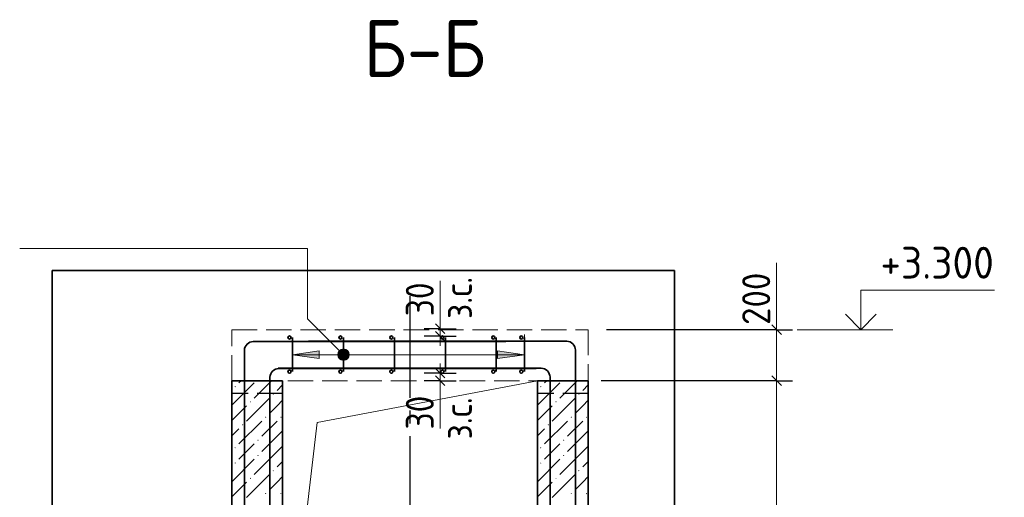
# Model space of a CAD drawing. Header units: millimetres. Extents: x 0 to 50400, y 0 to 35640.
# Tile 7 of 25: x 13184 to 22462, y 10628 to 15129. Entities that reach past the tile are written whole.
import ezdxf

# ---------------------------------------------------------------- set-up
doc = ezdxf.new("R2010")
doc.units = ezdxf.units.MM
doc.linetypes.add('______2', pattern=[324, 240, -84])
doc.linetypes.add('______5', pattern=[1320, 960, -120, 120, -120])
for name, color, linetype, lineweight in [('Standard', 7, 'Continuous', 25), ('Высотные отметки', 7, 'Continuous', 25), ('ЖБ Перекрытие верхний уровень', 7, 'Continuous', 35), ('ЖБ Стена верхний уровень', 7, 'Continuous', 35), ('Заголовок чертежа', 7, 'Continuous', 25), ('Общий02', 7, 'Continuous', 18), ('Позиционная метка линия выноска', 7, 'Continuous', 13), ('Размерная линия_ общее', 7, 'Continuous', 13)]:
    doc.layers.add(name, color=color, linetype=linetype, lineweight=lineweight)
for name, color, linetype, true_color in [('Оси', 7, '______5', 0x656565), ('Стена ДОП П-обр. неравн', 7, 'Continuous', 0xa0a0a0), ('Стена фоновая арматура Х1', 7, '______2', 0xa0a0a0)]:
    doc.layers.add(name, color=color, linetype=linetype, true_color=true_color)
doc.layers.add('Размерная выноска', color=7, linetype='Continuous')
doc.styles.add('ISOCPEUR', font='txt')

msp = doc.modelspace()

# ---------------------------------------------------------------- hatches: boundary and pattern name
at = {"layer": 'ЖБ Стена верхний уровень', "linetype": 'Continuous', "lineweight": 18, "transparency": 33554687}
for points in [[(15207.4, 11670.8), (15213.4, 11676.8), (15219.4, 11670.8), (15213.4, 11664.8)], [(15567.4, 11598.8), (15573.4, 11604.8), (15579.4, 11598.8), (15573.4, 11592.8)], [(15567.4, 11598.8), (15573.4, 11604.8), (15579.4, 11598.8), (15573.4, 11592.8)], [(18087.4, 11670.8), (18093.4, 11676.8), (18099.4, 11670.8), (18093.4, 11664.8)], [(18447.4, 11598.8), (18453.4, 11604.8), (18459.4, 11598.8), (18453.4, 11592.8)], [(18447.4, 11598.8), (18453.4, 11604.8), (18459.4, 11598.8), (18453.4, 11592.8)], [(15351.4, 11526.8), (15357.4, 11532.8), (15363.4, 11526.8), (15357.4, 11520.8)], [(15351.4, 11526.8), (15357.4, 11532.8), (15363.4, 11526.8), (15357.4, 11520.8)], [(18231.4, 11526.8), (18237.4, 11532.8), (18243.4, 11526.8), (18237.4, 11520.8)], [(18231.4, 11526.8), (18237.4, 11532.8), (18243.4, 11526.8), (18237.4, 11520.8)], [(15495.4, 11382.8), (15501.4, 11388.8), (15507.4, 11382.8), (15501.4, 11376.8)], [(15495.4, 11382.8), (15501.4, 11388.8), (15507.4, 11382.8), (15501.4, 11376.8)], [(15639.4, 11382.8), (15645.4, 11388.8), (15651.4, 11382.8), (15645.4, 11376.8)], [(15639.4, 11382.8), (15645.4, 11388.8), (15651.4, 11382.8), (15645.4, 11376.8)], [(18375.4, 11382.8), (18381.4, 11388.8), (18387.4, 11382.8), (18381.4, 11376.8)], [(18375.4, 11382.8), (18381.4, 11388.8), (18387.4, 11382.8), (18381.4, 11376.8)], [(18519.4, 11382.8), (18525.4, 11388.8), (18531.4, 11382.8), (18525.4, 11376.8)], [(18519.4, 11382.8), (18525.4, 11388.8), (18531.4, 11382.8), (18525.4, 11376.8)], [(15279.4, 11310.8), (15285.4, 11316.8), (15291.4, 11310.8), (15285.4, 11304.8)], [(15279.4, 11310.8), (15285.4, 11316.8), (15291.4, 11310.8), (15285.4, 11304.8)], [(18159.4, 11310.8), (18165.4, 11316.8), (18171.4, 11310.8), (18165.4, 11304.8)], [(18159.4, 11310.8), (18165.4, 11316.8), (18171.4, 11310.8), (18165.4, 11304.8)], [(15423.4, 11166.8), (15429.4, 11172.8), (15435.4, 11166.8), (15429.4, 11160.8)], [(15423.4, 11166.8), (15429.4, 11172.8), (15435.4, 11166.8), (15429.4, 11160.8)], [(18303.4, 11166.8), (18309.4, 11172.8), (18315.4, 11166.8), (18309.4, 11160.8)], [(18303.4, 11166.8), (18309.4, 11172.8), (18315.4, 11166.8), (18309.4, 11160.8)], [(15207.4, 11094.8), (15213.4, 11100.8), (15219.4, 11094.8), (15213.4, 11088.8)], [(15207.4, 11094.8), (15213.4, 11100.8), (15219.4, 11094.8), (15213.4, 11088.8)], [(18087.4, 11094.8), (18093.4, 11100.8), (18099.4, 11094.8), (18093.4, 11088.8)], [(18087.4, 11094.8), (18093.4, 11100.8), (18099.4, 11094.8), (18093.4, 11088.8)], [(15207.4, 10950.8), (15213.4, 10956.8), (15219.4, 10950.8), (15213.4, 10944.8)], [(15207.4, 10950.8), (15213.4, 10956.8), (15219.4, 10950.8), (15213.4, 10944.8)], [(15423.4, 11022.8), (15429.4, 11028.8), (15435.4, 11022.8), (15429.4, 11016.8)], [(15423.4, 11022.8), (15429.4, 11028.8), (15435.4, 11022.8), (15429.4, 11016.8)], [(18087.4, 10950.8), (18093.4, 10956.8), (18099.4, 10950.8), (18093.4, 10944.8)], [(18087.4, 10950.8), (18093.4, 10956.8), (18099.4, 10950.8), (18093.4, 10944.8)], [(18303.4, 11022.8), (18309.4, 11028.8), (18315.4, 11022.8), (18309.4, 11016.8)], [(18303.4, 11022.8), (18309.4, 11028.8), (18315.4, 11022.8), (18309.4, 11016.8)], [(15567.4, 10878.8), (15573.4, 10884.8), (15579.4, 10878.8), (15573.4, 10872.8)], [(15567.4, 10878.8), (15573.4, 10884.8), (15579.4, 10878.8), (15573.4, 10872.8)], [(18447.4, 10878.8), (18453.4, 10884.8), (18459.4, 10878.8), (18453.4, 10872.8)], [(18447.4, 10878.8), (18453.4, 10884.8), (18459.4, 10878.8), (18453.4, 10872.8)], [(15351.4, 10806.8), (15357.4, 10812.8), (15363.4, 10806.8), (15357.4, 10800.8)], [(15351.4, 10806.8), (15357.4, 10812.8), (15363.4, 10806.8), (15357.4, 10800.8)], [(18231.4, 10806.8), (18237.4, 10812.8), (18243.4, 10806.8), (18237.4, 10800.8)], [(18231.4, 10806.8), (18237.4, 10812.8), (18243.4, 10806.8), (18237.4, 10800.8)], [(15495.4, 10662.8), (15501.4, 10668.8), (15507.4, 10662.8), (15501.4, 10656.8)], [(15495.4, 10662.8), (15501.4, 10668.8), (15507.4, 10662.8), (15501.4, 10656.8)], [(15639.4, 10662.8), (15645.4, 10668.8), (15651.4, 10662.8), (15645.4, 10656.8)], [(15639.4, 10662.8), (15645.4, 10668.8), (15651.4, 10662.8), (15645.4, 10656.8)], [(18375.4, 10662.8), (18381.4, 10668.8), (18387.4, 10662.8), (18381.4, 10656.8)], [(18375.4, 10662.8), (18381.4, 10668.8), (18387.4, 10662.8), (18381.4, 10656.8)], [(18519.4, 10662.8), (18525.4, 10668.8), (18531.4, 10662.8), (18525.4, 10656.8)], [(18519.4, 10662.8), (18525.4, 10668.8), (18531.4, 10662.8), (18525.4, 10656.8)]]:
    msp.add_hatch(color=7, dxfattribs=at).paths.add_polyline_path(points, flags=16)
at = {"layer": 'Общий02', "linetype": 'Continuous', "lineweight": 13, "transparency": 33554687}
msp.add_hatch(color=7, dxfattribs=at).paths.add_polyline_path([(16007, 12008.1), (15755, 11972.1), (16007, 11936.1)])
msp.add_hatch(color=7, dxfattribs=at).paths.add_polyline_path([(17687, 12008.1), (17939, 11972.1), (17687, 11936.1)], flags=16)
at = {"layer": 'Позиционная метка линия выноска', "linetype": 'Continuous', "lineweight": 13, "transparency": 33554687}
for points in [[(16196.8, 11933.9), (16248.8, 12024), (16183.1, 11958.3)], [(16183.1, 11958.3), (16248.8, 12024), (16221.3, 12024)], [(16183.1, 11958.3), (16221.3, 12024), (16183.1, 11985.8)], [(16183.1, 11985.8), (16221.3, 12024), (16196.8, 12010.2)], [(16196.8, 11933.9), (16273.2, 12010.2), (16248.8, 12024)], [(16221.3, 11920.1), (16273.2, 12010.2), (16196.8, 11933.9)], [(16221.3, 11920.1), (16287, 11985.8), (16273.2, 12010.2)], [(16248.8, 11920.1), (16287, 11985.8), (16221.3, 11920.1)], [(16248.8, 11920.1), (16287, 11958.3), (16287, 11985.8)], [(16287, 11958.3), (16248.8, 11920.1), (16273.2, 11933.9)]]:
    msp.add_hatch(color=7, dxfattribs=at).paths.add_polyline_path(points)

# ---------------------------------------------------------------- linework, layer by layer
at = {"layer": 'Standard', "color": 7, "linetype": 'Continuous', "lineweight": 25, "transparency": 33554687}
for p, q in [((17101.1, 12262.1), (17191.1, 12172.1)), ((17101.1, 12191.2), (17191.1, 12101.2)), ((17191.1, 11752.9), (17101.1, 11842.9)), ((17191.1, 11682), (17101.1, 11772.1))]:
    msp.add_line(p, q, dxfattribs=at)
at = {"layer": 'Standard', "color": 7, "linetype": 'Continuous', "lineweight": 13, "transparency": 33554687}
for p, q in [((17146.1, 12217.1), (17146.1, 12307.1)), ((17146.1, 12146.2), (17146.1, 12056.2)), ((17146.1, 11797.9), (17146.1, 11887.9)), ((17146.1, 11727.1), (17146.1, 11797.9)), ((17146.1, 11727.1), (17146.1, 11637))]:
    msp.add_line(p, q, dxfattribs=at)
at = {"layer": 'Standard', "color": 7, "linetype": 'Continuous', "lineweight": -3, "transparency": 33554687}
for p, q in [((17146.1, 12217.1), (16996.1, 12217.1)), ((17146.1, 12217.1), (17296.1, 12217.1)), ((17146.1, 12146.2), (16996.1, 12146.2)), ((17146.1, 12146.2), (17296.1, 12146.2)), ((17146.1, 11797.9), (16996.1, 11797.9)), ((17146.1, 11797.9), (17296.1, 11797.9)), ((17146.1, 11727.1), (16996.1, 11727.1)), ((17146.1, 11727.1), (17296.1, 11727.1))]:
    msp.add_line(p, q, dxfattribs=at)
at = {"layer": 'Standard', "color": 254, "linetype": 'Continuous', "lineweight": 35, "true_color": 0xc4c4ff, "transparency": 33554687}
msp.add_lwpolyline([(13491.2, 2110.6), (19353, 2110.6), (19353, 12765.1), (13491.2, 12765.1), (13491.2, 2110.6)], dxfattribs=at)
at = {"layer": 'Standard', "color": 7, "linetype": 'Continuous', "lineweight": 13, "transparency": 33554687}
msp.add_lwpolyline([(17146.1, 12217.1), (17146.1, 12198.7), (17146.1, 12198.7), (17146.1, 12146.2)], dxfattribs=at)
at = {"layer": 'Высотные отметки', "color": 7, "linetype": 'Continuous', "lineweight": 35, "transparency": 33554687}
for q in [(20964.7, 12352.5), (20964.7, 12352.5), (21255.5, 12352.5), (21255.5, 12352.5)]:
    msp.add_line((21110.1, 12207.1), q, dxfattribs=at)
at = {"layer": 'Высотные отметки', "color": 7, "linetype": 'Continuous', "lineweight": 13, "transparency": 33554687}
msp.add_line((20510.1, 12207.1), (21410.1, 12207.1), dxfattribs=at)
msp.add_line((20510.1, 12207.1), (21410.1, 12207.1), dxfattribs=at)
msp.add_lwpolyline([(21110.1, 12207.1), (21110.1, 12579.1), (22370.1, 12579.1)], dxfattribs=at)
msp.add_lwpolyline([(21110.1, 12207.1), (21110.1, 12579.1), (22370.1, 12579.1)], dxfattribs=at)
at = {"layer": 'ЖБ Перекрытие верхний уровень', "color": 7, "linetype": '______2', "lineweight": 18, "transparency": 33554687}
for p, q in [((15181.4, 11727.1), (15181.4, 12207.1)), ((15181.4, 12207.1), (18541.4, 12207.1)), ((18541.4, 12207.1), (18541.4, 11727.1)), ((18541.4, 11727.1), (15181.4, 11727.1))]:
    msp.add_line(p, q, dxfattribs=at)
at = {"layer": 'ЖБ Стена верхний уровень', "color": 7, "linetype": 'Continuous', "lineweight": 35, "transparency": 33554687}
for p, q in [((15181.4, 11727.1), (15181.4, 3903.1)), ((15661.4, 11727.1), (15181.4, 11727.1)), ((15661.4, 3903.1), (15661.4, 11727.1)), ((18061.4, 11727.1), (18061.4, 3903.1)), ((18541.4, 11727.1), (18061.4, 11727.1)), ((18541.4, 3903.1), (18541.4, 11727.1)), ((15181.4, 11607.1), (15181.4, 2350.6)), ((15661.4, 2350.6), (15661.4, 11607.1)), ((18061.4, 11607.1), (18061.4, 2350.6)), ((18541.4, 2350.6), (18541.4, 11607.1))]:
    msp.add_line(p, q, dxfattribs=at)
at = {"layer": 'ЖБ Стена верхний уровень', "color": 251, "linetype": 'Continuous', "lineweight": 18, "true_color": 0x494949, "transparency": 33554687}
for p, q in [((15393.4, 11706.8), (15181.4, 11494.9)), ((15249.4, 11706.8), (15269.6, 11727.1)), ((15557.6, 11727.1), (15393.4, 11562.8)), ((18273.4, 11706.8), (18061.4, 11494.9)), ((18129.4, 11706.8), (18149.6, 11727.1)), ((18437.6, 11727.1), (18273.4, 11562.8)), ((15293.6, 11607.1), (15181.4, 11494.9)), ((15437.6, 11607.1), (15393.4, 11562.8)), ((15661.4, 11686.9), (15609.4, 11634.8)), ((18173.6, 11607.1), (18061.4, 11494.9)), ((18317.6, 11607.1), (18273.4, 11562.8)), ((18541.4, 11686.9), (18489.4, 11634.8)), ((15537.4, 11562.8), (15321.4, 11346.8)), ((15537.4, 11562.8), (15321.4, 11346.8)), ((15609.4, 11490.8), (15661.4, 11542.9)), ((15609.4, 11490.8), (15661.4, 11542.9)), ((18417.4, 11562.8), (18201.4, 11346.8)), ((18417.4, 11562.8), (18201.4, 11346.8)), ((18489.4, 11490.8), (18541.4, 11542.9)), ((18489.4, 11490.8), (18541.4, 11542.9)), ((15321.4, 11490.8), (15181.4, 11350.9)), ((15321.4, 11490.8), (15181.4, 11350.9)), ((15537.4, 11418.8), (15609.4, 11490.8)), ((15537.4, 11418.8), (15609.4, 11490.8)), ((18201.4, 11490.8), (18061.4, 11350.9)), ((18201.4, 11490.8), (18061.4, 11350.9)), ((18417.4, 11418.8), (18489.4, 11490.8)), ((18417.4, 11418.8), (18489.4, 11490.8)), ((15465.4, 11346.8), (15249.4, 11130.8)), ((15465.4, 11346.8), (15249.4, 11130.8)), ((15609.4, 11346.8), (15465.4, 11202.8)), ((15609.4, 11346.8), (15465.4, 11202.8)), ((18345.4, 11346.8), (18129.4, 11130.8)), ((18345.4, 11346.8), (18129.4, 11130.8)), ((18489.4, 11346.8), (18345.4, 11202.8)), ((18489.4, 11346.8), (18345.4, 11202.8)), ((15181.4, 11206.9), (15249.4, 11274.8)), ((15181.4, 11206.9), (15249.4, 11274.8)), ((15609.4, 11202.8), (15661.4, 11254.9)), ((15609.4, 11202.8), (15661.4, 11254.9)), ((18061.4, 11206.9), (18129.4, 11274.8)), ((18061.4, 11206.9), (18129.4, 11274.8)), ((18489.4, 11202.8), (18541.4, 11254.9)), ((18489.4, 11202.8), (18541.4, 11254.9)), ((15609.4, 11202.8), (15465.4, 11058.8)), ((15609.4, 11202.8), (15465.4, 11058.8)), ((18489.4, 11202.8), (18345.4, 11058.8)), ((18489.4, 11202.8), (18345.4, 11058.8)), ((15249.4, 10986.8), (15321.4, 11058.8)), ((15249.4, 10986.8), (15321.4, 11058.8)), ((15321.4, 11058.8), (15393.4, 11130.8)), ((15321.4, 11058.8), (15393.4, 11130.8)), ((15609.4, 11058.8), (15393.4, 10842.8)), ((15609.4, 11058.8), (15393.4, 10842.8)), ((15661.4, 11110.9), (15609.4, 11058.8)), ((15661.4, 11110.9), (15609.4, 11058.8)), ((18129.4, 10986.8), (18201.4, 11058.8)), ((18129.4, 10986.8), (18201.4, 11058.8)), ((18201.4, 11058.8), (18273.4, 11130.8)), ((18201.4, 11058.8), (18273.4, 11130.8)), ((18489.4, 11058.8), (18273.4, 10842.8)), ((18489.4, 11058.8), (18273.4, 10842.8)), ((18541.4, 11110.9), (18489.4, 11058.8)), ((18541.4, 11110.9), (18489.4, 11058.8)), ((15393.4, 10986.8), (15181.4, 10774.9)), ((15393.4, 10986.8), (15181.4, 10774.9)), ((15661.4, 10966.9), (15609.4, 10914.8)), ((15661.4, 10966.9), (15609.4, 10914.8)), ((18273.4, 10986.8), (18061.4, 10774.9)), ((18273.4, 10986.8), (18061.4, 10774.9)), ((18541.4, 10966.9), (18489.4, 10914.8)), ((18541.4, 10966.9), (18489.4, 10914.8)), ((15321.4, 10770.8), (15181.4, 10630.9)), ((15321.4, 10770.8), (15181.4, 10630.9)), ((15537.4, 10842.8), (15321.4, 10626.8)), ((15537.4, 10842.8), (15321.4, 10626.8)), ((15537.4, 10698.8), (15609.4, 10770.8)), ((15537.4, 10698.8), (15609.4, 10770.8)), ((15609.4, 10770.8), (15661.4, 10822.9)), ((15609.4, 10770.8), (15661.4, 10822.9)), ((18201.4, 10770.8), (18061.4, 10630.9)), ((18201.4, 10770.8), (18061.4, 10630.9)), ((18417.4, 10842.8), (18201.4, 10626.8)), ((18417.4, 10842.8), (18201.4, 10626.8)), ((18417.4, 10698.8), (18489.4, 10770.8)), ((18417.4, 10698.8), (18489.4, 10770.8)), ((18489.4, 10770.8), (18541.4, 10822.9)), ((18489.4, 10770.8), (18541.4, 10822.9))]:
    msp.add_line(p, q, dxfattribs=at)
at = {"layer": 'ЖБ Стена верхний уровень', "color": 253, "linetype": '______2', "lineweight": -3, "true_color": 0xababab, "transparency": 33554687}
for p, q in [((15661.4, 11727.1), (15661.4, 11727.1)), ((18541.4, 11727.1), (18541.4, 11727.1)), ((15661.4, 11607.1), (15181.4, 11607.1)), ((15661.4, 11607.1), (15661.4, 11607.1)), ((18541.4, 11607.1), (18061.4, 11607.1)), ((18541.4, 11607.1), (18541.4, 11607.1))]:
    msp.add_line(p, q, dxfattribs=at)
at = {"layer": 'Общий02', "color": 251, "linetype": 'Continuous', "lineweight": 13, "true_color": 0x494949, "transparency": 33554687}
for p, q in [((17939, 11861.3), (17939, 12161.3)), ((15755, 11822.1), (15755, 12122.1)), ((16007, 12008.1), (15755, 11972.1)), ((17939, 11972.1), (15755, 11972.1)), ((15755, 11972.1), (15755, 11972.1)), ((15755, 11972.1), (15755, 11972.1)), ((15755, 11972.1), (15755, 11972.1)), ((15755, 11972.1), (16007, 11936.1)), ((16007, 11936.1), (16007, 12008.1)), ((16007, 11972.1), (16025, 11972.1)), ((17687, 11972.1), (17669, 11972.1)), ((17687, 11936.1), (17687, 12008.1)), ((17687, 12008.1), (17939, 11972.1)), ((17939, 11972.1), (17687, 11936.1)), ((17939, 11972.1), (17939, 11972.1)), ((17939, 11972.1), (17939, 11972.1)), ((17939, 11972.1), (17939, 11972.1))]:
    msp.add_line(p, q, dxfattribs=at)
at = {"layer": 'Оси', "color": 8, "linetype": '______5', "lineweight": -3, "transparency": 33554687}
msp.add_line((16861.4, 12525.1), (16861.4, 1870), dxfattribs=at)
at = {"layer": 'Позиционная метка линия выноска', "color": 7, "linetype": 'Continuous', "lineweight": 13, "transparency": 33554687}
for p, q in [((16196.8, 12010.2), (16196.8, 12010.2)), ((16273.2, 12010.2), (16273.2, 12010.2)), ((16196.8, 11933.9), (16196.8, 11933.9)), ((16273.2, 11933.9), (16273.2, 11933.9))]:
    msp.add_line(p, q, dxfattribs=at)
msp.add_lwpolyline([(16235, 11972.1), (15895.6, 12311.5), (15895.6, 12973.9), (13183.6, 12973.9)], dxfattribs=at)
msp.add_circle((16235, 11972.1), 54, dxfattribs=at)
at = {"layer": 'Размерная выноска', "color": 7, "linetype": 'Continuous', "lineweight": 13, "transparency": 33554687}
for p, q in [((20315.7, 12207.1), (20315.7, 12838.2)), ((17146.1, 12217.1), (17146.1, 12668.3)), ((17146.1, 11727.1), (17146.1, 11275.9))]:
    msp.add_line(p, q, dxfattribs=at)
at = {"layer": 'Размерная выноска', "color": 253, "linetype": 'Continuous', "lineweight": 13, "true_color": 0xa0a0a0, "transparency": 33554687}
for p, q in [((15988.3, 11331.7), (18061.4, 11727.1)), ((15661.4, 8607.1), (15988.3, 11331.7))]:
    msp.add_line(p, q, dxfattribs=at)
at = {"layer": 'Размерная линия_ общее', "color": 7, "linetype": 'Continuous', "lineweight": 25, "transparency": 33554687}
for p, q in [((20360.7, 12162), (20270.7, 12252.1)), ((20360.7, 11682), (20270.7, 11772.1))]:
    msp.add_line(p, q, dxfattribs=at)
at = {"layer": 'Размерная линия_ общее', "color": 7, "linetype": 'Continuous', "lineweight": 13, "transparency": 33554687}
for p, q in [((20315.7, 12207.1), (20315.7, 12297.1)), ((20315.7, 11727.1), (20315.7, 12207.1)), ((20315.7, 8607.1), (20315.7, 11727.1))]:
    msp.add_line(p, q, dxfattribs=at)
at = {"layer": 'Размерная линия_ общее', "color": 7, "linetype": 'Continuous', "lineweight": -3, "transparency": 33554687}
for p, q in [((20315.7, 12207.1), (20165.7, 12207.1)), ((20315.7, 12207.1), (20465.7, 12207.1)), ((20315.7, 11727.1), (20165.7, 11727.1)), ((20315.7, 11727.1), (20465.7, 11727.1))]:
    msp.add_line(p, q, dxfattribs=at)
for points in [[(20315.7, 12207.1), (20295.3, 12207.1), (20295.3, 12207.1), (18714, 12207.1)], [(20315.7, 11727.1), (20295.3, 11727.1), (20295.3, 11727.1), (18661.4, 11727.1)]]:
    msp.add_lwpolyline(points, dxfattribs=at)
at = {"layer": 'Стена ДОП П-обр. неравн', "color": 7, "linetype": 'Continuous', "lineweight": 35, "transparency": 33554687}
for points in [[(15755, 12133.9), (15755, 12131.8), (15755, 11812.3)], [(16235, 12133.9), (16235, 12131.8), (16235, 11812.3)], [(16715, 12133.9), (16715, 12131.8), (16715, 11812.3)], [(17195, 12133.9), (17195, 12131.8), (17195, 11812.3)], [(17675, 12133.9), (17675, 12131.8), (17675, 11812.3)], [(17939, 12133.9), (17939, 12131.8), (17939, 11812.3)]]:
    msp.add_lwpolyline(points, dxfattribs=at)
for centre in [(15726.2, 12133.9), (16206.2, 12133.9), (16686.2, 12133.9), (17166.2, 12133.9), (17646.2, 12133.9), (17910.2, 12133.9), (15726.2, 11812.3), (16206.2, 11812.3), (16686.2, 11812.3), (17166.2, 11812.3), (17646.2, 11812.3), (17910.2, 11812.3)]:
    msp.add_circle(centre, 14.4, dxfattribs=at)
at = {"layer": 'Стена фоновая арматура Х1', "color": 7, "linetype": 'Continuous', "lineweight": 35, "transparency": 33554687}
for points in [[(15301.4, 3917.5), (15301.4, 12014), (15303.5, 12029.3), (15308.7, 12045), (15316.8, 12059.5), (15326.7, 12071.3), (15338.6, 12081.2), (15353, 12089.3), (15368.8, 12094.5), (15384, 12096.7), (17763.8, 12096.7)], [(15301.4, 3917.5), (15301.4, 12014), (15303.5, 12029.3), (15308.7, 12045), (15316.8, 12059.5), (15326.7, 12071.3), (15338.6, 12081.2), (15353, 12089.3), (15368.8, 12094.5), (15384, 12096.7), (17763.8, 12096.7)], [(18421.4, 3917.5), (18421.4, 12016.4), (18419.3, 12031.7), (18414.1, 12047.5), (18406, 12061.9), (18396.1, 12073.7), (18384.2, 12083.6), (18369.8, 12091.7), (18354, 12096.9), (18338.8, 12099), (15906.2, 12099)], [(18421.4, 3917.5), (18421.4, 12016.4), (18419.3, 12031.7), (18414.1, 12047.5), (18406, 12061.9), (18396.1, 12073.7), (18384.2, 12083.6), (18369.8, 12091.7), (18354, 12096.9), (18338.8, 12099), (15906.2, 12099)], [(15541.4, 3917.5), (15541.4, 11759.6), (15543.5, 11774.9), (15548.7, 11790.6), (15556.8, 11805.1), (15566.7, 11816.9), (15578.5, 11826.8), (15593, 11834.9), (15608.7, 11840.1), (15624, 11842.3), (18051.8, 11842.3)], [(15541.4, 3917.5), (15541.4, 11759.6), (15543.5, 11774.9), (15548.7, 11790.6), (15556.8, 11805.1), (15566.7, 11816.9), (15578.5, 11826.8), (15593, 11834.9), (15608.7, 11840.1), (15624, 11842.3), (18051.8, 11842.3)], [(18181.4, 3917.5), (18181.4, 11762), (18179.3, 11777.3), (18174.1, 11793), (18166, 11807.5), (18156.1, 11819.3), (18144.3, 11829.2), (18129.8, 11837.3), (18114.1, 11842.5), (18098.8, 11844.6), (15618.2, 11844.6)], [(18181.4, 3917.5), (18181.4, 11762), (18179.3, 11777.3), (18174.1, 11793), (18166, 11807.5), (18156.1, 11819.3), (18144.3, 11829.2), (18129.8, 11837.3), (18114.1, 11842.5), (18098.8, 11844.6), (15618.2, 11844.6)]]:
    msp.add_lwpolyline(points, dxfattribs=at)

# ---------------------------------------------------------------- texts
at = {"layer": 'Standard', "color": 7, "linetype": 'Continuous', "lineweight": 25, "transparency": 33554687, "char_height": 264, "attachment_point": 7, "rotation": 90, "style": 'ISOCPEUR'}
for s, insert, width in [('\\W0.90;з.с.', (17445.3, 12308.6), 607.131), ('\\W0.87;30', (17086.1, 12334), 484.718), ('\\W0.87;30', (17086.1, 11266.9), 484.709), ('\\W0.90;з.с.', (17445.3, 11173.5), 607.122)]:
    msp.add_mtext(s, dxfattribs=dict(at, insert=insert, width=width))
at = {"layer": 'Высотные отметки', "color": 7, "linetype": 'Continuous', "lineweight": 25, "transparency": 33554687, "insert": (21293.7, 12689.1), "char_height": 300, "width": 1281.437, "attachment_point": 7, "style": 'ISOCPEUR'}
msp.add_mtext('\\W0.95;+3.300', dxfattribs=at)
at = {"layer": 'Заголовок чертежа', "color": 7, "linetype": 'Continuous', "lineweight": 50, "transparency": 33554687, "insert": (16423.1, 14589.3), "char_height": 540, "width": 1489.562, "attachment_point": 7, "style": 'ISOCPEUR'}
msp.add_mtext('\\W0.92;Б-Б', dxfattribs=at)
at = {"layer": 'Размерная линия_ общее', "color": 7, "linetype": 'Continuous', "lineweight": 25, "transparency": 33554687, "insert": (20255.7, 12252.1), "char_height": 264, "width": 674.386, "attachment_point": 7, "rotation": 90, "style": 'ISOCPEUR'}
msp.add_mtext('\\W0.91;200', dxfattribs=at)

doc.saveas('drawing.dxf')
